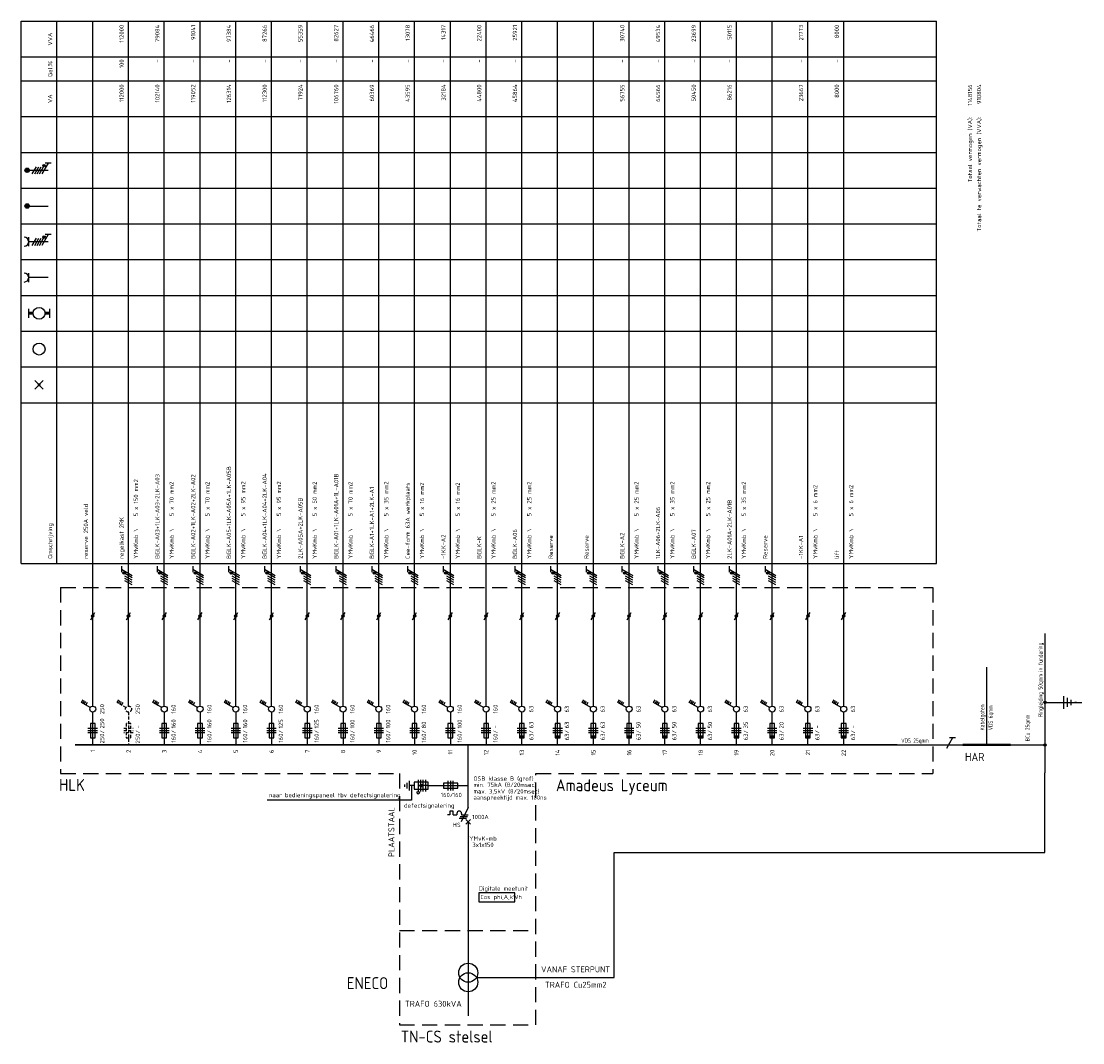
# Model space of a CAD drawing. Extents: x -1224 to 18134, y -20786 to 3554.
# Tile 60 of 88: x 4524 to 4969, y 2301 to 2729. Entities that reach past the tile are written whole.
import ezdxf
from ezdxf.enums import TextEntityAlignment as Align

# ---------------------------------------------------------------- set-up
doc = ezdxf.new("R2010")
doc.units = 0
doc.linetypes.add('HIDDEN', pattern=[9.525, 6.35, -3.175])
doc.linetypes.add('HIDDEN2', pattern=[1.875, 1.25, -0.625])
doc.layers.get('0').update_dxf_attribs({"linetype": 'CONTINUOUS'})
for name, color, linetype in [('BL$2----', 7, 'CONTINUOUS'), ('E-principe', 3, 'CONTINUOUS'), ('E-tekst', 2, 'CONTINUOUS'), ('EL$1----', 3, 'CONTINUOUS'), ('EL$1----_HLK', 3, 'CONTINUOUS'), ('EL6122--', 3, 'CONTINUOUS'), ('kast', 1, 'CONTINUOUS')]:
    doc.layers.add(name, color=color, linetype=linetype)
doc.styles.add('BURO-018', font='ISO.shx', dxfattribs={"height": 1.8})
doc.styles.add('BURO-035', font='ISO.shx', dxfattribs={"height": 3.5})
doc.styles.add('BURO-050', font='ISO.shx', dxfattribs={"height": 5})
doc.styles.get("Standard").update_dxf_attribs({"font": 'iso.shx'})

# ---------------------------------------------------------------- blocks, each defined once
blk = doc.blocks.new('E00515')
at = {"color": 0, "linetype": 'Continuous'}
for p, q in [((6, 1.5), (0, 1.5)), ((0, 1.5), (0, -1.5)), ((0, 0), (4, 0)), ((1.25, -2.5), (1.25, 2.5)), ((2.25, -2.5), (2.25, 2.5)), ((4, 0), (2.5, 0.5)), ((2.5, -0.5), (4, 0)), ((3.25, -2.5), (3.25, 2.5)), ((4.25, -2.5), (4.25, 2.5)), ((6, -1.5), (6, 1.5)), ((6, 0), (8, 0)), ((8, -2), (8, 2)), ((9, -1.25), (9, 1.25)), ((10, -0.5), (10, 0.5)), ((0, -1.5), (6, -1.5))]:
    blk.add_line(p, q, dxfattribs=at)
blk.add_circle((4.25, 3), 0.5, dxfattribs=at)
blk = doc.blocks.new('072101B')
at = {"color": 0, "linetype": 'Continuous'}
for p, q in [((-2, 1), (2, 1)), ((-2, 0), (2, 0)), ((1, 3), (-1, 3)), ((-1, 3), (-1, -3)), ((1, -3), (1, 3)), ((2, -1), (-2, -1)), ((-1, -3), (1, -3))]:
    blk.add_line(p, q, dxfattribs=at)
at = {"color": 0, "linetype": 'Continuous', "style": 'BURO-018'}
blk.add_attdef('E_IMP', text='', height=1.8, rotation=90, dxfattribs=at).set_placement((3, 0.9), align=Align.TOP_LEFT)
blk.add_attdef('E_IMPH', text='', height=1.8, rotation=90, dxfattribs=at).set_placement((3, 0.2), align=Align.TOP_RIGHT)
blk = doc.blocks.new('RAIL3')
at = {"color": 0, "linetype": 'Continuous'}
for p, q in [((-6, 0), (6, 0)), ((1.73, 3), (-0.87, -1.5)), ((2.98, 3), (0.48, 3))]:
    blk.add_line(p, q, dxfattribs=at)
blk = doc.blocks.new('030201')
at = {"color": 0, "const_width": 0.5}
blk.add_lwpolyline([(-0.25, 0, 1), (0.25, 0, 1)], format="xyb", close=True, dxfattribs=at)
at = {"color": 0, "linetype": 'Continuous'}
blk.add_circle((0, 0), 0.5, dxfattribs=at)
at = {"color": 0, "linetype": 'Continuous', "style": 'BURO-018', "flags": 1}
blk.add_attdef('E_MATCODE', text='', height=1.8, dxfattribs=at).set_placement((0, 0), align=Align.MIDDLE)
blk = doc.blocks.new('060901')
at = {"color": 0, "linetype": 'Continuous'}
for centre in [(0, 1), (0, -1)]:
    blk.add_circle(centre, 2, dxfattribs=at)
at = {"color": 0, "linetype": 'Continuous', "style": 'BURO-018', "flags": 1}
for tag, p in [('E_ID', (0, 0)), ('E_MATCODE', (0, -3))]:
    blk.add_attdef(tag, p, '', height=1.8, dxfattribs=at)
at = {"color": 0, "linetype": 'Continuous', "style": 'BURO-018'}
blk.add_attdef('E_KODE', text='', height=1.8, dxfattribs=at).set_placement((3, 0), align=Align.MIDDLE_LEFT)
blk = doc.blocks.new('m1')
at = {"color": 0, "linetype": 'Continuous'}
blk.add_line((0, 21), (0, 33), dxfattribs=at)
blk = doc.blocks.new('b1s')
at = {"color": 0, "linetype": 'Continuous'}
blk.add_line((0, 33), (0, 54), dxfattribs=at)
blk = doc.blocks.new('m1s')
at = {"color": 0, "linetype": 'Continuous'}
blk.add_line((0, 54), (0, 66), dxfattribs=at)
blk = doc.blocks.new('KOLNR1')
at = {"color": 0, "linetype": 'Continuous'}
for p, q in [((1.41, -1.41), (-1.41, 1.41)), ((-1.41, -1.41), (1.41, 1.41))]:
    blk.add_line(p, q, dxfattribs=at)
at = {"color": 0, "linetype": 'Continuous', "const_width": 0.5}
blk.add_lwpolyline([(-0.25, 0, 1), (0.25, 0, 1)], format="xyb", close=True, dxfattribs=at)
blk = doc.blocks.new('KOLNR3')
at = {"color": 0, "linetype": 'Continuous'}
blk.add_circle((0, 0), 2, dxfattribs=at)
blk = doc.blocks.new('KOLNR5')
at = {"color": 0, "linetype": 'Continuous'}
for p, q in [((-3.5, -1.5), (-3.5, 1.5)), ((3.5, 1.5), (3.5, -1.5))]:
    blk.add_line(p, q, dxfattribs=at)
at = {"color": 0, "linetype": 'Continuous', "const_width": 1}
for points in [[(-2, 0), (-3.5, 0)], [(2, 0), (3.5, 0)]]:
    blk.add_lwpolyline(points, dxfattribs=at)
at = {"color": 0, "linetype": 'Continuous'}
blk.add_circle((0, 0), 2, dxfattribs=at)
blk = doc.blocks.new('KOLNR6')
at = {"color": 0, "linetype": 'Continuous'}
for p, q in [((-3.5, -1.5), (-3.5, 1.5)), ((3, 0), (-3.5, 0))]:
    blk.add_line(p, q, dxfattribs=at)
blk.add_arc((-5, 0), 1.5, 270, 90, dxfattribs=at)
blk = doc.blocks.new('KOLNR7')
at = {"color": 0, "linetype": 'Continuous'}
for p, q in [((-3.5, -1.5), (-3.5, 1.5)), ((3, 0), (-3.5, 0)), ((-2.29, -1.2), (-0.91, 1.2)), ((-1.49, -1.2), (-0.11, 1.2)), ((-0.69, -1.2), (0.69, 1.2)), ((0.11, -1.2), (1.49, 1.2)), ((2.99, 2.4), (0.91, -1.2)), ((3.99, 2.4), (1.99, 2.4))]:
    blk.add_line(p, q, dxfattribs=at)
at = {"color": 0, "linetype": 'Continuous', "const_width": 0.4}
blk.add_lwpolyline([(1.69, 1.35, 1), (1.69, 1.75, 1)], format="xyb", close=True, dxfattribs=at)
at = {"color": 0, "linetype": 'Continuous'}
blk.add_circle((1.69, 1.55), 0.4, dxfattribs=at)
blk.add_arc((-5, 0), 1.5, 270, 90, dxfattribs=at)
blk = doc.blocks.new('KOLNR8')
at = {"color": 0, "linetype": 'Continuous'}
blk.add_line((-4, 0), (3, 0), dxfattribs=at)
at = {"color": 0, "linetype": 'Continuous', "const_width": 0.75}
blk.add_lwpolyline([(-4, -0.375, 1), (-4, 0.375, 1)], format="xyb", close=True, dxfattribs=at)
at = {"color": 0, "linetype": 'Continuous'}
blk.add_circle((-4, 0), 0.75, dxfattribs=at)
blk = doc.blocks.new('KOLNR9')
at = {"color": 0, "linetype": 'Continuous'}
for p, q in [((-4, 0), (3, 0)), ((-2.29, -1.2), (-0.91, 1.2)), ((-1.49, -1.2), (-0.11, 1.2)), ((-0.69, -1.2), (0.69, 1.2)), ((0.11, -1.2), (1.49, 1.2)), ((2.99, 2.4), (0.91, -1.2)), ((3.99, 2.4), (1.99, 2.4))]:
    blk.add_line(p, q, dxfattribs=at)
for points, const_width in [([(-4, -0.38, 1), (-4, 0.38, 1)], 0.75), ([(1.69, 1.35, 1), (1.69, 1.75, 1)], 0.4)]:
    blk.add_lwpolyline(points, format="xyb", close=True, dxfattribs=dict(at, const_width=const_width))
for centre, radius in [((-4, 0), 0.75), ((1.69, 1.55), 0.4)]:
    blk.add_circle(centre, radius, dxfattribs=at)
blk = doc.blocks.new('L3')
at = {"color": 0, "linetype": 'Continuous'}
for p, q in [((-3, 75.98), (-3, 73.48)), ((-3, 74.73), (1.5, 72.13)), ((1.5, 71.13), (-1.5, 72.87)), ((1.5, 70.13), (-1.5, 71.87)), ((1.5, 69.13), (-1.5, 70.87)), ((1.5, 68.13), (-1.5, 69.87))]:
    blk.add_line(p, q, dxfattribs=at)
at = {"color": 0, "linetype": 'Continuous', "const_width": 0.5}
blk.add_lwpolyline([(-1.68, 73.12, 1), (-2.18, 73.12, 1)], format="xyb", close=True, dxfattribs=at)
at = {"color": 0, "linetype": 'Continuous'}
blk.add_circle((-1.93, 73.12), 0.5, dxfattribs=at)
blk = doc.blocks.new('0302A1_')
at = {"color": 0, "linetype": 'Continuous'}
blk.add_line((-0.87, -1.5), (0.87, 1.5), dxfattribs=at)
at = {"color": 0, "const_width": 0.5}
blk.add_lwpolyline([(-0.25, 0, 1), (0.25, 0, 1)], format="xyb", close=True, dxfattribs=at)
at = {"color": 0, "linetype": 'Continuous'}
blk.add_circle((0, 0), 0.5, dxfattribs=at)

msp = doc.modelspace()

# ---------------------------------------------------------------- linework, layer by layer
at = {"layer": 'BL$2----', "color": 3}
msp.add_lwpolyline([(4715.06, 2327.93), (4772.79, 2327.93), (4772.79, 2380.31), (4953.53, 2380.31), (4953.53, 2413.77)], dxfattribs=at)
at = {"layer": 'E-principe'}
for p, q in [((4953.53, 2472.22), (4953.53, 2413.77)), ((4929.08, 2425.5), (4929.08, 2458.1)), ((4961.51, 2440.66), (4961.51, 2445.91)), ((4963.01, 2441.41), (4963.01, 2445.16)), ((4953.53, 2443.28), (4969.01, 2443.28)), ((4964.51, 2442.16), (4964.51, 2444.41)), ((4891.6, 2425.5), (4907.03, 2425.5)), ((4939.13, 2425.5), (4953.53, 2425.5))]:
    msp.add_line(p, q, dxfattribs=at)
msp.add_lwpolyline([(4969.01, 2443.28, 0, 0.75, 0), (4966.01, 2443.28, 0.75, 0.75, 0)], format="xyseb", dxfattribs=at)
at = {"layer": 'E-principe', "const_width": 1}
msp.add_lwpolyline([(4919.03, 2425.5), (4939.13, 2425.5)], dxfattribs=at)
at = {"layer": 'EL$1----'}
for p, q in [((4711.6, 2399.21), (4711.6, 2425.5)), ((4687.86, 2408.39), (4687.86, 2402.37)), ((4694.86, 2408.39), (4711.6, 2408.39)), ((4687.86, 2402.37), (4627.21, 2402.37)), ((4703.85, 2396.21), (4702.85, 2396.21)), ((4705.35, 2397.71), (4703.85, 2397.71)), ((4703.85, 2397.71), (4703.85, 2396.21)), ((4705.35, 2396.21), (4705.35, 2397.71)), ((4705.35, 2396.21), (4706.85, 2396.21)), ((4706.85, 2396.71), (4706.85, 2396.21)), ((4706.85, 2396.71), (4706.85, 2396.21)), ((4711.6, 2399.21), (4708.6, 2393.21)), ((4708.85, 2396.71), (4708.85, 2396.21)), ((4708.85, 2396.21), (4711.6, 2396.21)), ((4707.85, 2394.71), (4710.85, 2394.71)), ((4708.23, 2395.46), (4711.23, 2395.46)), ((4710.6, 2394.21), (4712.6, 2392.21)), ((4710.6, 2392.21), (4712.6, 2394.21)), ((4711.6, 2393.21), (4711.6, 2348.54)), ((4711.6, 2348.54), (4711.6, 2330.79)), ((4711.6, 2330.79), (4711.6, 2311.83))]:
    msp.add_line(p, q, dxfattribs=at)
msp.add_lwpolyline([(4716.12, 2359.72), (4731.2, 2359.72), (4731.2, 2363.48), (4716.12, 2363.48)], close=True, dxfattribs=at)
msp.add_arc((4707.85, 2396.71), 1, 0, 180, dxfattribs=at)
at = {"layer": 'EL$1----_HLK', "color": 1}
for p, q in [((4524.1, 2729), (4907.98, 2729)), ((4524.1, 2501.5), (4524.1, 2729)), ((4539.1, 2501.5), (4539.1, 2729)), ((4907.98, 2501.5), (4907.98, 2729)), ((4524.1, 2714), (4907.98, 2714)), ((4524.1, 2704), (4907.98, 2704)), ((4524.1, 2689), (4907.98, 2689)), ((4524.1, 2674), (4907.98, 2674)), ((4524.1, 2659), (4907.98, 2659)), ((4524.1, 2644), (4907.98, 2644)), ((4524.1, 2629), (4907.98, 2629)), ((4524.1, 2614), (4907.98, 2614)), ((4524.1, 2599), (4907.98, 2599)), ((4524.1, 2584), (4907.98, 2584)), ((4524.1, 2569), (4907.98, 2569)), ((4524.1, 2501.5), (4907.98, 2501.5))]:
    msp.add_line(p, q, dxfattribs=at)
at = {"layer": 'EL$1----_HLK'}
for p, q in [((4554.1, 2491.5), (4554.1, 2729)), ((4584.1, 2491.5), (4584.1, 2729)), ((4599.1, 2491.5), (4599.1, 2729)), ((4614.1, 2491.5), (4614.1, 2729)), ((4629.1, 2491.5), (4629.1, 2729)), ((4644.1, 2491.5), (4644.1, 2729)), ((4659.1, 2491.5), (4659.1, 2729)), ((4674.1, 2491.5), (4674.1, 2729)), ((4689.1, 2491.5), (4689.1, 2729)), ((4704.1, 2491.5), (4704.1, 2729)), ((4719.1, 2491.5), (4719.1, 2729)), ((4734.1, 2491.5), (4734.1, 2729)), ((4749.1, 2491.5), (4749.1, 2729)), ((4764.1, 2491.5), (4764.1, 2729)), ((4779.1, 2491.5), (4779.1, 2729)), ((4794.1, 2491.5), (4794.1, 2729)), ((4809.1, 2491.5), (4809.1, 2729)), ((4824.1, 2491.5), (4824.1, 2729)), ((4839.1, 2491.5), (4839.1, 2729)), ((4854.1, 2491.5), (4854.1, 2729)), ((4869.1, 2491.5), (4869.1, 2729))]:
    msp.add_line(p, q, dxfattribs=at)
at = {"layer": 'EL$1----_HLK', "linetype": 'Continuous'}
for p, q in [((4569.1, 2441.75), (4569.1, 2729)), ((4554.1, 2441.75), (4554.1, 2446.5)), ((4584.1, 2441.75), (4584.1, 2446.5)), ((4599.1, 2441.75), (4599.1, 2446.5)), ((4614.1, 2441.75), (4614.1, 2446.5)), ((4629.1, 2441.75), (4629.1, 2446.5)), ((4644.1, 2441.75), (4644.1, 2446.5)), ((4659.1, 2441.75), (4659.1, 2446.5)), ((4674.1, 2441.75), (4674.1, 2446.5)), ((4689.1, 2441.75), (4689.1, 2446.5)), ((4704.1, 2441.75), (4704.1, 2446.5)), ((4719.1, 2441.75), (4719.1, 2446.5)), ((4734.1, 2441.75), (4734.1, 2446.5)), ((4749.1, 2441.75), (4749.1, 2446.5)), ((4764.1, 2441.75), (4764.1, 2446.5)), ((4779.1, 2441.75), (4779.1, 2446.5)), ((4794.1, 2441.75), (4794.1, 2446.5)), ((4809.1, 2441.75), (4809.1, 2446.5)), ((4824.1, 2441.75), (4824.1, 2446.5)), ((4839.1, 2441.75), (4839.1, 2446.5)), ((4854.1, 2441.75), (4854.1, 2446.5)), ((4869.1, 2441.75), (4869.1, 2446.5)), ((4549.35, 2443.24), (4550.05, 2444.45)), ((4553.02, 2441.12), (4549.35, 2443.24)), ((4549.96, 2442.89), (4550.66, 2444.1)), ((4550.56, 2442.54), (4551.26, 2443.75)), ((4551.17, 2442.19), (4551.87, 2443.4)), ((4579.35, 2443.24), (4580.05, 2444.45)), ((4583.02, 2441.12), (4579.35, 2443.24)), ((4579.96, 2442.89), (4580.66, 2444.1)), ((4580.56, 2442.54), (4581.26, 2443.75)), ((4581.17, 2442.19), (4581.87, 2443.4)), ((4594.35, 2443.24), (4595.05, 2444.45)), ((4598.02, 2441.12), (4594.35, 2443.24)), ((4594.96, 2442.89), (4595.66, 2444.1)), ((4595.56, 2442.54), (4596.26, 2443.75)), ((4596.17, 2442.19), (4596.87, 2443.4)), ((4609.35, 2443.24), (4610.05, 2444.45)), ((4613.02, 2441.12), (4609.35, 2443.24)), ((4609.96, 2442.89), (4610.66, 2444.1)), ((4610.56, 2442.54), (4611.26, 2443.75)), ((4611.17, 2442.19), (4611.87, 2443.4)), ((4624.35, 2443.24), (4625.05, 2444.45)), ((4628.02, 2441.12), (4624.35, 2443.24)), ((4624.96, 2442.89), (4625.66, 2444.1)), ((4625.56, 2442.54), (4626.26, 2443.75)), ((4626.17, 2442.19), (4626.87, 2443.4)), ((4639.35, 2443.24), (4640.05, 2444.45)), ((4643.02, 2441.12), (4639.35, 2443.24)), ((4639.96, 2442.89), (4640.66, 2444.1)), ((4640.56, 2442.54), (4641.26, 2443.75)), ((4641.17, 2442.19), (4641.87, 2443.4)), ((4654.35, 2443.24), (4655.05, 2444.45)), ((4658.02, 2441.12), (4654.35, 2443.24)), ((4654.96, 2442.89), (4655.66, 2444.1)), ((4655.56, 2442.54), (4656.26, 2443.75)), ((4656.17, 2442.19), (4656.87, 2443.4)), ((4669.35, 2443.24), (4670.05, 2444.45)), ((4673.02, 2441.12), (4669.35, 2443.24)), ((4669.96, 2442.89), (4670.66, 2444.1)), ((4670.56, 2442.54), (4671.26, 2443.75)), ((4671.17, 2442.19), (4671.87, 2443.4)), ((4684.35, 2443.24), (4685.05, 2444.45)), ((4688.02, 2441.12), (4684.35, 2443.24)), ((4684.96, 2442.89), (4685.66, 2444.1)), ((4685.56, 2442.54), (4686.26, 2443.75)), ((4686.17, 2442.19), (4686.87, 2443.4)), ((4699.35, 2443.24), (4700.05, 2444.45)), ((4703.02, 2441.12), (4699.35, 2443.24)), ((4699.96, 2442.89), (4700.66, 2444.1)), ((4700.56, 2442.54), (4701.26, 2443.75)), ((4701.17, 2442.19), (4701.87, 2443.4)), ((4714.35, 2443.24), (4715.05, 2444.45)), ((4718.02, 2441.12), (4714.35, 2443.24)), ((4714.96, 2442.89), (4715.66, 2444.1)), ((4715.56, 2442.54), (4716.26, 2443.75)), ((4716.17, 2442.19), (4716.87, 2443.4)), ((4729.35, 2443.24), (4730.05, 2444.45)), ((4733.02, 2441.12), (4729.35, 2443.24)), ((4729.96, 2442.89), (4730.66, 2444.1)), ((4730.56, 2442.54), (4731.26, 2443.75)), ((4731.17, 2442.19), (4731.87, 2443.4)), ((4744.35, 2443.24), (4745.05, 2444.45)), ((4748.02, 2441.12), (4744.35, 2443.24)), ((4744.96, 2442.89), (4745.66, 2444.1)), ((4745.56, 2442.54), (4746.26, 2443.75)), ((4746.17, 2442.19), (4746.87, 2443.4)), ((4759.35, 2443.24), (4760.05, 2444.45)), ((4763.02, 2441.12), (4759.35, 2443.24)), ((4759.96, 2442.89), (4760.66, 2444.1)), ((4760.56, 2442.54), (4761.26, 2443.75)), ((4761.17, 2442.19), (4761.87, 2443.4)), ((4774.35, 2443.24), (4775.05, 2444.45)), ((4778.02, 2441.12), (4774.35, 2443.24)), ((4774.96, 2442.89), (4775.66, 2444.1)), ((4775.56, 2442.54), (4776.26, 2443.75)), ((4776.17, 2442.19), (4776.87, 2443.4)), ((4789.35, 2443.24), (4790.05, 2444.45)), ((4793.02, 2441.12), (4789.35, 2443.24)), ((4789.96, 2442.89), (4790.66, 2444.1)), ((4790.56, 2442.54), (4791.26, 2443.75)), ((4791.17, 2442.19), (4791.87, 2443.4)), ((4804.35, 2443.24), (4805.05, 2444.45)), ((4808.02, 2441.12), (4804.35, 2443.24)), ((4804.96, 2442.89), (4805.66, 2444.1)), ((4805.56, 2442.54), (4806.26, 2443.75)), ((4806.17, 2442.19), (4806.87, 2443.4)), ((4819.35, 2443.24), (4820.05, 2444.45)), ((4823.02, 2441.12), (4819.35, 2443.24)), ((4819.96, 2442.89), (4820.66, 2444.1)), ((4820.56, 2442.54), (4821.26, 2443.75)), ((4821.17, 2442.19), (4821.87, 2443.4)), ((4834.35, 2443.24), (4835.05, 2444.45)), ((4838.02, 2441.12), (4834.35, 2443.24)), ((4834.96, 2442.89), (4835.66, 2444.1)), ((4835.56, 2442.54), (4836.26, 2443.75)), ((4836.17, 2442.19), (4836.87, 2443.4)), ((4849.35, 2443.24), (4850.05, 2444.45)), ((4853.02, 2441.12), (4849.35, 2443.24)), ((4849.96, 2442.89), (4850.66, 2444.1)), ((4850.56, 2442.54), (4851.26, 2443.75)), ((4851.17, 2442.19), (4851.87, 2443.4)), ((4864.35, 2443.24), (4865.05, 2444.45)), ((4868.02, 2441.12), (4864.35, 2443.24)), ((4864.96, 2442.89), (4865.66, 2444.1)), ((4865.56, 2442.54), (4866.26, 2443.75)), ((4866.17, 2442.19), (4866.87, 2443.4)), ((4554.1, 2425.5), (4554.1, 2439.25)), ((4584.1, 2439.25), (4584.1, 2425.5)), ((4599.1, 2439.25), (4599.1, 2425.5)), ((4614.1, 2439.25), (4614.1, 2425.5)), ((4629.1, 2439.25), (4629.1, 2425.5)), ((4644.1, 2439.25), (4644.1, 2425.5)), ((4659.1, 2439.25), (4659.1, 2425.5)), ((4674.1, 2439.25), (4674.1, 2425.5)), ((4689.1, 2439.25), (4689.1, 2425.5)), ((4704.1, 2439.25), (4704.1, 2425.5)), ((4719.1, 2439.25), (4719.1, 2425.5)), ((4734.1, 2425.5), (4734.1, 2439.25)), ((4749.1, 2425.5), (4749.1, 2439.25)), ((4764.1, 2425.5), (4764.1, 2439.25)), ((4779.1, 2425.5), (4779.1, 2439.25)), ((4794.1, 2425.5), (4794.1, 2439.25)), ((4809.1, 2425.5), (4809.1, 2439.25)), ((4824.1, 2425.5), (4824.1, 2439.25)), ((4839.1, 2425.5), (4839.1, 2439.25)), ((4854.1, 2425.5), (4854.1, 2439.25)), ((4869.1, 2425.5), (4869.1, 2439.25)), ((4552.1, 2432.5), (4556.1, 2432.5)), ((4552.1, 2431.5), (4556.1, 2431.5)), ((4553.1, 2434.5), (4553.1, 2428.5)), ((4555.1, 2434.5), (4553.1, 2434.5)), ((4555.1, 2428.5), (4555.1, 2434.5)), ((4582.1, 2432.5), (4586.1, 2432.5)), ((4582.1, 2431.5), (4586.1, 2431.5)), ((4583.1, 2434.5), (4583.1, 2428.5)), ((4585.1, 2434.5), (4583.1, 2434.5)), ((4585.1, 2428.5), (4585.1, 2434.5)), ((4597.1, 2432.5), (4601.1, 2432.5)), ((4597.1, 2431.5), (4601.1, 2431.5)), ((4598.1, 2434.5), (4598.1, 2428.5)), ((4600.1, 2434.5), (4598.1, 2434.5)), ((4600.1, 2428.5), (4600.1, 2434.5)), ((4612.1, 2432.5), (4616.1, 2432.5)), ((4612.1, 2431.5), (4616.1, 2431.5)), ((4613.1, 2434.5), (4613.1, 2428.5)), ((4615.1, 2434.5), (4613.1, 2434.5)), ((4615.1, 2428.5), (4615.1, 2434.5)), ((4627.1, 2432.5), (4631.1, 2432.5)), ((4627.1, 2431.5), (4631.1, 2431.5)), ((4628.1, 2434.5), (4628.1, 2428.5)), ((4630.1, 2434.5), (4628.1, 2434.5)), ((4630.1, 2428.5), (4630.1, 2434.5)), ((4642.1, 2432.5), (4646.1, 2432.5)), ((4642.1, 2431.5), (4646.1, 2431.5)), ((4643.1, 2434.5), (4643.1, 2428.5)), ((4645.1, 2434.5), (4643.1, 2434.5)), ((4645.1, 2428.5), (4645.1, 2434.5)), ((4657.1, 2432.5), (4661.1, 2432.5)), ((4657.1, 2431.5), (4661.1, 2431.5)), ((4658.1, 2434.5), (4658.1, 2428.5)), ((4660.1, 2434.5), (4658.1, 2434.5)), ((4660.1, 2428.5), (4660.1, 2434.5)), ((4672.1, 2432.5), (4676.1, 2432.5)), ((4672.1, 2431.5), (4676.1, 2431.5)), ((4673.1, 2434.5), (4673.1, 2428.5)), ((4675.1, 2434.5), (4673.1, 2434.5)), ((4675.1, 2428.5), (4675.1, 2434.5)), ((4687.1, 2432.5), (4691.1, 2432.5)), ((4687.1, 2431.5), (4691.1, 2431.5)), ((4688.1, 2434.5), (4688.1, 2428.5)), ((4690.1, 2434.5), (4688.1, 2434.5)), ((4690.1, 2428.5), (4690.1, 2434.5)), ((4702.1, 2432.5), (4706.1, 2432.5)), ((4702.1, 2431.5), (4706.1, 2431.5)), ((4703.1, 2434.5), (4703.1, 2428.5)), ((4705.1, 2434.5), (4703.1, 2434.5)), ((4705.1, 2428.5), (4705.1, 2434.5)), ((4717.1, 2432.5), (4721.1, 2432.5)), ((4717.1, 2431.5), (4721.1, 2431.5)), ((4718.1, 2434.5), (4718.1, 2428.5)), ((4720.1, 2434.5), (4718.1, 2434.5)), ((4720.1, 2428.5), (4720.1, 2434.5)), ((4732.1, 2432.5), (4736.1, 2432.5)), ((4732.1, 2431.5), (4736.1, 2431.5)), ((4733.1, 2434.5), (4733.1, 2428.5)), ((4735.1, 2434.5), (4733.1, 2434.5)), ((4735.1, 2428.5), (4735.1, 2434.5)), ((4747.1, 2432.5), (4751.1, 2432.5)), ((4747.1, 2431.5), (4751.1, 2431.5)), ((4748.1, 2434.5), (4748.1, 2428.5)), ((4750.1, 2434.5), (4748.1, 2434.5)), ((4750.1, 2428.5), (4750.1, 2434.5)), ((4762.1, 2432.5), (4766.1, 2432.5)), ((4762.1, 2431.5), (4766.1, 2431.5)), ((4763.1, 2434.5), (4763.1, 2428.5)), ((4765.1, 2434.5), (4763.1, 2434.5)), ((4765.1, 2428.5), (4765.1, 2434.5)), ((4777.1, 2432.5), (4781.1, 2432.5)), ((4777.1, 2431.5), (4781.1, 2431.5)), ((4778.1, 2434.5), (4778.1, 2428.5)), ((4780.1, 2434.5), (4778.1, 2434.5)), ((4780.1, 2428.5), (4780.1, 2434.5)), ((4792.1, 2432.5), (4796.1, 2432.5)), ((4792.1, 2431.5), (4796.1, 2431.5)), ((4793.1, 2434.5), (4793.1, 2428.5)), ((4795.1, 2434.5), (4793.1, 2434.5)), ((4795.1, 2428.5), (4795.1, 2434.5)), ((4807.1, 2432.5), (4811.1, 2432.5)), ((4807.1, 2431.5), (4811.1, 2431.5)), ((4808.1, 2434.5), (4808.1, 2428.5)), ((4810.1, 2434.5), (4808.1, 2434.5)), ((4810.1, 2428.5), (4810.1, 2434.5)), ((4822.1, 2432.5), (4826.1, 2432.5)), ((4822.1, 2431.5), (4826.1, 2431.5)), ((4823.1, 2434.5), (4823.1, 2428.5)), ((4825.1, 2434.5), (4823.1, 2434.5)), ((4825.1, 2428.5), (4825.1, 2434.5)), ((4837.1, 2432.5), (4841.1, 2432.5)), ((4837.1, 2431.5), (4841.1, 2431.5)), ((4838.1, 2434.5), (4838.1, 2428.5)), ((4840.1, 2434.5), (4838.1, 2434.5)), ((4840.1, 2428.5), (4840.1, 2434.5)), ((4852.1, 2432.5), (4856.1, 2432.5)), ((4852.1, 2431.5), (4856.1, 2431.5)), ((4853.1, 2434.5), (4853.1, 2428.5)), ((4855.1, 2434.5), (4853.1, 2434.5)), ((4855.1, 2428.5), (4855.1, 2434.5)), ((4867.1, 2432.5), (4871.1, 2432.5)), ((4867.1, 2431.5), (4871.1, 2431.5)), ((4868.1, 2434.5), (4868.1, 2428.5)), ((4870.1, 2434.5), (4868.1, 2434.5)), ((4870.1, 2428.5), (4870.1, 2434.5)), ((4556.1, 2430.5), (4552.1, 2430.5)), ((4553.1, 2428.5), (4555.1, 2428.5)), ((4586.1, 2430.5), (4582.1, 2430.5)), ((4583.1, 2428.5), (4585.1, 2428.5)), ((4601.1, 2430.5), (4597.1, 2430.5)), ((4598.1, 2428.5), (4600.1, 2428.5)), ((4616.1, 2430.5), (4612.1, 2430.5)), ((4613.1, 2428.5), (4615.1, 2428.5)), ((4631.1, 2430.5), (4627.1, 2430.5)), ((4628.1, 2428.5), (4630.1, 2428.5)), ((4646.1, 2430.5), (4642.1, 2430.5)), ((4643.1, 2428.5), (4645.1, 2428.5)), ((4661.1, 2430.5), (4657.1, 2430.5)), ((4658.1, 2428.5), (4660.1, 2428.5)), ((4676.1, 2430.5), (4672.1, 2430.5)), ((4673.1, 2428.5), (4675.1, 2428.5)), ((4691.1, 2430.5), (4687.1, 2430.5)), ((4688.1, 2428.5), (4690.1, 2428.5)), ((4706.1, 2430.5), (4702.1, 2430.5)), ((4703.1, 2428.5), (4705.1, 2428.5)), ((4721.1, 2430.5), (4717.1, 2430.5)), ((4718.1, 2428.5), (4720.1, 2428.5)), ((4736.1, 2430.5), (4732.1, 2430.5)), ((4733.1, 2428.5), (4735.1, 2428.5)), ((4751.1, 2430.5), (4747.1, 2430.5)), ((4748.1, 2428.5), (4750.1, 2428.5)), ((4766.1, 2430.5), (4762.1, 2430.5)), ((4763.1, 2428.5), (4765.1, 2428.5)), ((4781.1, 2430.5), (4777.1, 2430.5)), ((4778.1, 2428.5), (4780.1, 2428.5)), ((4796.1, 2430.5), (4792.1, 2430.5)), ((4793.1, 2428.5), (4795.1, 2428.5)), ((4811.1, 2430.5), (4807.1, 2430.5)), ((4808.1, 2428.5), (4810.1, 2428.5)), ((4826.1, 2430.5), (4822.1, 2430.5)), ((4823.1, 2428.5), (4825.1, 2428.5)), ((4841.1, 2430.5), (4837.1, 2430.5)), ((4838.1, 2428.5), (4840.1, 2428.5)), ((4856.1, 2430.5), (4852.1, 2430.5)), ((4853.1, 2428.5), (4855.1, 2428.5)), ((4871.1, 2430.5), (4867.1, 2430.5)), ((4868.1, 2428.5), (4870.1, 2428.5))]:
    msp.add_line(p, q, dxfattribs=at)
at = {"layer": 'EL$1----_HLK', "color": 1, "linetype": 'HIDDEN'}
for p, q in [((4540.6, 2491.5), (4906.48, 2491.5)), ((4540.6, 2491.5), (4540.6, 2413.5)), ((4906.48, 2491.5), (4906.48, 2413.5)), ((4540.6, 2413.5), (4682.76, 2413.5))]:
    msp.add_line(p, q, dxfattribs=at)
at = {"layer": 'EL$1----_HLK', "linetype": 'HIDDEN2'}
for p, q in [((4564.35, 2443.24), (4565.05, 2444.45)), ((4568.02, 2441.12), (4564.35, 2443.24)), ((4564.96, 2442.89), (4565.66, 2444.1)), ((4565.56, 2442.54), (4566.26, 2443.75)), ((4566.17, 2442.19), (4566.87, 2443.4)), ((4569.1, 2439.25), (4569.1, 2425.5)), ((4567.1, 2432.5), (4571.1, 2432.5)), ((4567.1, 2431.5), (4571.1, 2431.5)), ((4568.1, 2434.5), (4568.1, 2428.5)), ((4570.1, 2434.5), (4568.1, 2434.5)), ((4570.1, 2428.5), (4570.1, 2434.5)), ((4571.1, 2430.5), (4567.1, 2430.5)), ((4568.1, 2428.5), (4570.1, 2428.5))]:
    msp.add_line(p, q, dxfattribs=at)
at = {"layer": 'EL$1----_HLK'}
for points in [[(4561.6, 2425.5, 0.7, 0.7, 0), (4546.6, 2425.5, 0.7, 0.7, 0)], [(4576.6, 2425.5, 0.7, 0.7, 0), (4561.6, 2425.5, 0.7, 0.7, 0)], [(4591.6, 2425.5, 0.7, 0.7, 0), (4576.6, 2425.5, 0.7, 0.7, 0)], [(4606.6, 2425.5, 0.7, 0.7, 0), (4591.6, 2425.5, 0.7, 0.7, 0)], [(4621.6, 2425.5, 0.7, 0.7, 0), (4606.6, 2425.5, 0.7, 0.7, 0)], [(4636.6, 2425.5, 0.7, 0.7, 0), (4621.6, 2425.5, 0.7, 0.7, 0)], [(4651.6, 2425.5, 0.7, 0.7, 0), (4636.6, 2425.5, 0.7, 0.7, 0)], [(4666.6, 2425.5, 0.7, 0.7, 0), (4651.6, 2425.5, 0.7, 0.7, 0)], [(4681.6, 2425.5, 0.7, 0.7, 0), (4666.6, 2425.5, 0.7, 0.7, 0)], [(4696.6, 2425.5, 0.7, 0.7, 0), (4681.6, 2425.5, 0.7, 0.7, 0)], [(4711.6, 2425.5, 0.7, 0.7, 0), (4696.6, 2425.5, 0.7, 0.7, 0)], [(4726.6, 2425.5, 0.7, 0.7, 0), (4711.6, 2425.5, 0.7, 0.7, 0)], [(4741.6, 2425.5, 0.7, 0.7, 0), (4726.6, 2425.5, 0.7, 0.7, 0)], [(4756.6, 2425.5, 0.7, 0.7, 0), (4741.6, 2425.5, 0.7, 0.7, 0)], [(4771.6, 2425.5, 0.7, 0.7, 0), (4756.6, 2425.5, 0.7, 0.7, 0)], [(4786.6, 2425.5, 0.7, 0.7, 0), (4771.6, 2425.5, 0.7, 0.7, 0)], [(4801.6, 2425.5, 0.7, 0.7, 0), (4786.6, 2425.5, 0.7, 0.7, 0)], [(4816.6, 2425.5, 0.7, 0.7, 0), (4801.6, 2425.5, 0.7, 0.7, 0)], [(4831.6, 2425.5, 0.7, 0.7, 0), (4816.6, 2425.5, 0.7, 0.7, 0)], [(4846.6, 2425.5, 0.7, 0.7, 0), (4831.6, 2425.5, 0.7, 0.7, 0)], [(4861.6, 2425.5, 0.7, 0.7, 0), (4846.6, 2425.5, 0.7, 0.7, 0)], [(4876.6, 2425.5, 0.7, 0.7, 0), (4861.6, 2425.5, 0.7, 0.7, 0)], [(4891.6, 2425.5, 0.7, 0.7, 0), (4876.6, 2425.5, 0.7, 0.7, 0)]]:
    msp.add_lwpolyline(points, format="xyseb", dxfattribs=at)
at = {"layer": 'EL$1----_HLK', "linetype": 'Continuous'}
for centre in [(4554.1, 2440.5), (4584.1, 2440.5), (4599.1, 2440.5), (4614.1, 2440.5), (4629.1, 2440.5), (4644.1, 2440.5), (4659.1, 2440.5), (4674.1, 2440.5), (4689.1, 2440.5), (4704.1, 2440.5), (4719.1, 2440.5), (4734.1, 2440.5), (4749.1, 2440.5), (4764.1, 2440.5), (4779.1, 2440.5), (4794.1, 2440.5), (4809.1, 2440.5), (4824.1, 2440.5), (4839.1, 2440.5), (4854.1, 2440.5), (4869.1, 2440.5)]:
    msp.add_circle(centre, 1.25, dxfattribs=at)
at = {"layer": 'EL$1----_HLK', "linetype": 'HIDDEN2'}
msp.add_circle((4569.1, 2440.5), 1.25, dxfattribs=at)
at = {"layer": 'EL$1----_HLK', "linetype": 'Continuous'}
for points in [[(4733.1, 2428.5), (4733.1, 2429.5), (4735.1, 2428.5), (4735.1, 2429.5)], [(4748.1, 2428.5), (4748.1, 2429.5), (4750.1, 2428.5), (4750.1, 2429.5)], [(4763.1, 2428.5), (4763.1, 2429.5), (4765.1, 2428.5), (4765.1, 2429.5)], [(4778.1, 2428.5), (4778.1, 2429.5), (4780.1, 2428.5), (4780.1, 2429.5)], [(4793.1, 2428.5), (4793.1, 2429.5), (4795.1, 2428.5), (4795.1, 2429.5)], [(4808.1, 2428.5), (4808.1, 2429.5), (4810.1, 2428.5), (4810.1, 2429.5)], [(4823.1, 2428.5), (4823.1, 2429.5), (4825.1, 2428.5), (4825.1, 2429.5)], [(4838.1, 2428.5), (4838.1, 2429.5), (4840.1, 2428.5), (4840.1, 2429.5)], [(4853.1, 2428.5), (4853.1, 2429.5), (4855.1, 2428.5), (4855.1, 2429.5)], [(4868.1, 2428.5), (4868.1, 2429.5), (4870.1, 2428.5), (4870.1, 2429.5)]]:
    msp.add_solid(points, dxfattribs=at)
at = {"layer": 'kast', "linetype": 'HIDDEN'}
for p, q in [((4682.76, 2413.5), (4682.76, 2308.07)), ((4740, 2413.5), (4906.48, 2413.5)), ((4740, 2308.07), (4740, 2413.5)), ((4682.76, 2347.71), (4740, 2347.71)), ((4682.76, 2308.07), (4740, 2308.07))]:
    msp.add_line(p, q, dxfattribs=at)

# ---------------------------------------------------------------- block references
at = {"layer": 'E-principe'}
msp.add_blockref('RAIL3', (4913.03, 2425.5), dxfattribs=at)
at = {"layer": 'EL$1----'}
for name, p in [('L3', (4569.1, 2424.44)), ('L3', (4584.1, 2424.44)), ('L3', (4599.1, 2424.44)), ('L3', (4614.1, 2424.44)), ('L3', (4629.1, 2424.44)), ('L3', (4644.1, 2424.44)), ('L3', (4659.1, 2424.44)), ('L3', (4674.1, 2424.44)), ('L3', (4689.1, 2424.44)), ('L3', (4704.1, 2424.44)), ('L3', (4734.1, 2424.44)), ('L3', (4734.1, 2424.44)), ('L3', (4749.1, 2424.44)), ('L3', (4764.1, 2424.44)), ('L3', (4779.1, 2424.44)), ('L3', (4794.1, 2424.44)), ('L3', (4809.1, 2424.44)), ('L3', (4824.1, 2424.44)), ('L3', (4839.1, 2424.44)), ('0302A1_', (4554.1, 2479.5)), ('0302A1_', (4584.1, 2479.5)), ('0302A1_', (4599.1, 2479.5)), ('0302A1_', (4614.1, 2479.5)), ('0302A1_', (4629.1, 2479.5)), ('0302A1_', (4644.1, 2479.5)), ('0302A1_', (4659.1, 2479.5)), ('0302A1_', (4674.1, 2479.5)), ('0302A1_', (4689.1, 2479.5)), ('0302A1_', (4704.1, 2479.5)), ('0302A1_', (4719.1, 2479.5)), ('0302A1_', (4734.1, 2479.5)), ('0302A1_', (4749.1, 2479.5)), ('0302A1_', (4764.1, 2479.5)), ('0302A1_', (4779.1, 2479.5)), ('0302A1_', (4794.1, 2479.5)), ('0302A1_', (4809.1, 2479.5)), ('0302A1_', (4824.1, 2479.5)), ('0302A1_', (4839.1, 2479.5)), ('0302A1_', (4854.1, 2479.5)), ('0302A1_', (4869.1, 2479.5))]:
    msp.add_blockref(name, p, dxfattribs=at)
at = {"layer": 'EL$1----', "linetype": 'HIDDEN2'}
msp.add_blockref('0302A1_', (4569.1, 2479.5), dxfattribs=at)
at = {"layer": 'EL$1----', "rotation": 180}
msp.add_blockref('E00515', (4694.86, 2408.39), dxfattribs=at)
at = {"layer": 'EL$1----'}
ref = msp.add_blockref('072101B', (4704.19, 2408.39), dxfattribs=dict(at, rotation=270))
ref.add_attrib('E_IMPH', '160/', dxfattribs={"layer": '0', "color": 1, "linetype": 'Continuous', "height": 1.8, "style": 'BURO-018'}).set_placement((4705.32, 2405.39), align=Align.TOP_RIGHT)
ref.add_attrib('E_IMP', '160', dxfattribs={"layer": '0', "color": 1, "linetype": 'Continuous', "height": 1.8, "style": 'BURO-018'}).set_placement((4705.1, 2405.39), align=Align.TOP_LEFT)
at = {"layer": 'EL$1----', "xscale": 2, "yscale": 2, "zscale": 2}
msp.add_blockref('060901', (4711.6, 2327.93), dxfattribs=at)
at = {"layer": 'EL$1----_HLK', "xscale": 1.25, "yscale": 1.25, "zscale": 1.25}
for name, p in [('KOLNR9', (4531.6, 2666.5)), ('KOLNR8', (4531.6, 2651.5)), ('KOLNR7', (4531.6, 2636.5)), ('KOLNR6', (4531.6, 2621.5)), ('KOLNR5', (4531.6, 2606.5)), ('KOLNR3', (4531.6, 2591.5)), ('KOLNR1', (4531.6, 2576.5))]:
    msp.add_blockref(name, p, dxfattribs=at)
at = {"layer": 'EL$1----_HLK'}
for name, p in [('m1s', (4554.1, 2425.5)), ('m1s', (4584.1, 2425.5)), ('m1s', (4599.1, 2425.5)), ('m1s', (4614.1, 2425.5)), ('m1s', (4629.1, 2425.5)), ('m1s', (4644.1, 2425.5)), ('m1s', (4659.1, 2425.5)), ('m1s', (4674.1, 2425.5)), ('m1s', (4689.1, 2425.5)), ('m1s', (4704.1, 2425.5)), ('m1s', (4719.1, 2425.5)), ('m1s', (4734.1, 2425.5)), ('m1s', (4749.1, 2425.5)), ('m1s', (4764.1, 2425.5)), ('m1s', (4779.1, 2425.5)), ('m1s', (4794.1, 2425.5)), ('m1s', (4809.1, 2425.5)), ('m1s', (4824.1, 2425.5)), ('m1s', (4839.1, 2425.5)), ('m1s', (4854.1, 2425.5)), ('m1s', (4869.1, 2425.5)), ('b1s', (4554.1, 2425.5)), ('b1s', (4584.1, 2425.5)), ('b1s', (4599.1, 2425.5)), ('b1s', (4614.1, 2425.5)), ('b1s', (4629.1, 2425.5)), ('b1s', (4644.1, 2425.5)), ('b1s', (4659.1, 2425.5)), ('b1s', (4674.1, 2425.5)), ('b1s', (4689.1, 2425.5)), ('b1s', (4704.1, 2425.5)), ('b1s', (4719.1, 2425.5)), ('b1s', (4734.1, 2425.5)), ('b1s', (4749.1, 2425.5)), ('b1s', (4764.1, 2425.5)), ('b1s', (4779.1, 2425.5)), ('b1s', (4794.1, 2425.5)), ('b1s', (4809.1, 2425.5)), ('b1s', (4824.1, 2425.5)), ('b1s', (4839.1, 2425.5)), ('b1s', (4854.1, 2425.5)), ('b1s', (4869.1, 2425.5)), ('m1', (4554.1, 2425.5)), ('m1', (4584.1, 2425.5)), ('m1', (4599.1, 2425.5)), ('m1', (4614.1, 2425.5)), ('m1', (4629.1, 2425.5)), ('m1', (4644.1, 2425.5)), ('m1', (4659.1, 2425.5)), ('m1', (4674.1, 2425.5)), ('m1', (4689.1, 2425.5)), ('m1', (4704.1, 2425.5)), ('m1', (4719.1, 2425.5)), ('m1', (4734.1, 2425.5)), ('m1', (4749.1, 2425.5)), ('m1', (4764.1, 2425.5)), ('m1', (4779.1, 2425.5)), ('m1', (4794.1, 2425.5)), ('m1', (4809.1, 2425.5)), ('m1', (4824.1, 2425.5)), ('m1', (4839.1, 2425.5)), ('m1', (4854.1, 2425.5)), ('m1', (4869.1, 2425.5))]:
    msp.add_blockref(name, p, dxfattribs=at)
at = {"layer": 'EL6122--', "rotation": 90}
for p in [(4953.53, 2443.28), (4953.53, 2425.5)]:
    msp.add_blockref('030201', p, dxfattribs=at)

# ---------------------------------------------------------------- texts
at = {"layer": 'E-principe', "color": 1, "width": 0.8}
msp.add_text('Ringleiding 50qmm in fundering', height=1.8, rotation=90, dxfattribs=at).set_placement((4952.52, 2437.19))
at = {"layer": 'E-principe', "color": 2, "style": 'BURO-035'}
msp.add_text('HAR', height=3.5, dxfattribs=at).set_placement((4919.98, 2418.67))
at = {"layer": 'E-tekst', "color": 1, "width": 0.8}
for s, p in [('Kabelgoten', (4928.14, 2431.58)), ('VDS 6qmm', (4931.57, 2431.58)), ('BCu 25qmm', (4947.11, 2427.01))]:
    msp.add_text(s, height=1.8, rotation=90, dxfattribs=at).set_placement(p)
msp.add_text('VDS 25qmm', height=1.8, dxfattribs=at).set_placement((4893.22, 2426.41))
at = {"layer": 'E-tekst', "color": 1, "style": 'BURO-018'}
for s, p in [('VANAF STERPUNT', (4771.11, 2331.35)), ('TRAFO Cu25mm2', (4769.63, 2324.87))]:
    msp.add_text(s, height=2.5, dxfattribs=at).set_placement(p, align=Align.MIDDLE_RIGHT)
at = {"layer": 'EL$1----', "color": 1, "style": 'BURO-018'}
for s, p in [('OSB klasse B (grof)', (4713.8, 2410.46)), ('min. 75kA (8/20msec)', (4713.8, 2407.88)), ('naar bedieningspaneel tbv defectsignalering', (4627.99, 2403.54)), ('max. 3,5kV (8/20msec)', (4713.8, 2405.1)), ('defectsignalering', (4684.66, 2399.15)), ('aanspreektijd max. 100ns', (4713.8, 2402.49)), ('Digitale meetunit', (4716.03, 2364.37)), ('Cos phi,A,kWh', (4716.7, 2360.79))]:
    msp.add_text(s, height=1.8, dxfattribs=at).set_placement(p)
for s, p in [('1000A', (4716.74, 2396.16)), ('HS', (4706.74, 2392.85)), ('YMvK-mb', (4717.8, 2387.12)), ('3x1x150', (4717.8, 2384.47))]:
    msp.add_text(s, height=1.8, dxfattribs=at).set_placement(p, align=Align.TOP_CENTER)
at = {"layer": 'EL$1----_HLK', "color": 1, "style": 'BURO-018'}
for s, p in [('112000', (4567.1, 2727.5)), ('79084', (4582.1, 2727.5)), ('91041', (4597.1, 2727.5)), ('97384', (4612.1, 2727.5)), ('87266', (4627.1, 2727.5)), ('55359', (4642.1, 2727.5)), ('82627', (4657.1, 2727.5)), ('46466', (4672.1, 2727.5)), ('13078', (4687.1, 2727.5)), ('14317', (4702.1, 2727.5)), ('22400', (4717.1, 2727.5)), ('25921', (4732.1, 2727.5)), ('30740', (4777.1, 2727.5)), ('49534', (4792.1, 2727.5)), ('23699', (4807.1, 2727.5)), ('50115', (4822.1, 2727.5)), ('21773', (4852.1, 2727.5)), ('8000', (4867.1, 2727.5)), ('100', (4567.1, 2713)), ('-', (4582.1, 2713)), ('-', (4597.1, 2713)), ('-', (4612.1, 2713)), ('-', (4627.1, 2713)), ('-', (4642.1, 2713)), ('-', (4657.1, 2713)), ('-', (4672.1, 2713)), ('-', (4687.1, 2713)), ('-', (4702.1, 2713)), ('-', (4717.1, 2713)), ('-', (4732.1, 2713)), ('-', (4777.1, 2713)), ('-', (4792.1, 2713)), ('-', (4807.1, 2713)), ('-', (4822.1, 2713)), ('-', (4852.1, 2713)), ('-', (4867.1, 2713)), ('112000', (4567.1, 2702.5)), ('102140', (4582.1, 2702.5)), ('119052', (4597.1, 2702.5)), ('126314', (4612.1, 2702.5)), ('112300', (4627.1, 2702.5)), ('71924', (4642.1, 2702.5)), ('106760', (4657.1, 2702.5)), ('60369', (4672.1, 2702.5)), ('43595', (4687.1, 2702.5)), ('32184', (4702.1, 2702.5)), ('44800', (4717.1, 2702.5)), ('45864', (4732.1, 2702.5)), ('56755', (4777.1, 2702.5)), ('64566', (4792.1, 2702.5)), ('50450', (4807.1, 2702.5)), ('86216', (4822.1, 2702.5)), ('23667', (4852.1, 2702.5)), ('8000', (4867.1, 2702.5)), ('1148156', (4922.98, 2702.5)), ('910804', (4926.77, 2702.5)), ('Totaal vermogen (VA):', (4922.98, 2689)), ('Totaal te verwachten vermogen (VVA):', (4926.77, 2689))]:
    msp.add_text(s, height=1.8, rotation=90, dxfattribs=at).set_placement(p, align=Align.RIGHT)
for s, p in [('VVA', (4537.1, 2721.5)), ('Gel.%', (4537.1, 2709)), ('VA', (4537.1, 2696.5))]:
    msp.add_text(s, height=1.8, rotation=90, dxfattribs=at).set_placement(p, align=Align.CENTER)
for s, p in [('BGLK-A05+1LK-A05A+1LK-A05B', (4612.1, 2503.5)), ('BGLK-A03+1LK-A03+2LK-A03', (4582.1, 2503.5)), ('BGLK-A02+1LK-A02+2LK-A02', (4597.1, 2503.5)), ('BGLK-A04+1LK-A04+2LK-A04', (4627.1, 2503.5)), ('BGLK-A01+1LK-A01A+1L-A01B', (4657.1, 2503.5)), ('YMvKmb \\    5 x 150 mm2', (4573.1, 2503.5)), ('YMvKmb \\    5 x 70 mm2', (4588.1, 2503.5)), ('YMvKmb \\    5 x 70 mm2', (4603.1, 2503.5)), ('YMvKmb \\    5 x 95 mm2', (4618.1, 2503.5)), ('YMvKmb \\    5 x 95 mm2', (4633.1, 2503.5)), ('YMvKmb \\    5 x 50 mm2', (4648.1, 2503.5)), ('YMvKmb \\    5 x 70 mm2', (4663.1, 2503.5)), ('BGLK-A1+1LK-A1+2LK-A1', (4672.1, 2503.5)), ('YMvKmb \\    5 x 35 mm2', (4678.1, 2503.5)), ('Cee-form 63A werkplaats', (4687.1, 2503.5)), ('YMvKmb \\    5 x 16 mm2', (4693.1, 2503.5)), ('YMvKmb \\    5 x 16 mm2', (4708.1, 2503.5)), ('YMvKmb \\    5 x 25 mm2', (4723.1, 2503.5)), ('YMvKmb \\    5 x 25 mm2', (4738.1, 2503.5)), ('YMvKmb \\    5 x 25 mm2', (4783.1, 2503.5)), ('YMvKmb \\    5 x 35 mm2', (4798.1, 2503.5)), ('YMvKmb \\    5 x 25 mm2', (4813.1, 2503.5)), ('YMvKmb \\    5 x 35 mm2', (4828.1, 2503.5)), ('2LK-A05A+2LK-A05B', (4642.1, 2503.5)), ('2LK-A01A+2LK-A01B', (4822.1, 2503.5)), ('YMvKmb \\    5 x 6 mm2', (4858.1, 2503.5)), ('YMvKmb \\    5 x 6 mm2', (4873.1, 2503.5)), ('reserve 250A veld', (4552.1, 2503.5)), ('1LK-A06+2LK-A06', (4792.1, 2503.5)), ('Omschrijving', (4537.1, 2503.5)), ('regelkast 2RK', (4567.1, 2503.5)), ('-1KK-A2', (4702.1, 2503.5)), ('BGLK-K', (4717.1, 2503.5)), ('BGLK-A06', (4732.1, 2503.5)), ('Reserve', (4747.1, 2503.5)), ('Reserve', (4762.1, 2503.5)), ('BGLK-A2', (4777.1, 2503.5)), ('BGLK-A07', (4807.1, 2503.5)), ('Reserve', (4837.1, 2503.5)), ('-1KK-A1', (4852.1, 2503.5)), ('lift', (4867.1, 2503.5))]:
    msp.add_text(s, height=1.8, rotation=90, dxfattribs=at).set_placement(p)
at = {"layer": 'EL$1----_HLK', "color": 1, "linetype": 'Continuous', "style": 'BURO-018'}
for s, p in [('250', (4557.1, 2440.5)), ('160', (4587.1, 2440.5)), ('160', (4602.1, 2440.5)), ('160', (4617.1, 2440.5)), ('160', (4632.1, 2440.5)), ('160', (4647.1, 2440.5)), ('160', (4662.1, 2440.5)), ('160', (4677.1, 2440.5)), ('160', (4692.1, 2440.5)), ('160', (4707.1, 2440.5)), ('160', (4722.1, 2440.5)), ('63', (4737.1, 2440.5)), ('63', (4752.1, 2440.5)), ('63', (4767.1, 2440.5)), ('63', (4782.1, 2440.5)), ('63', (4797.1, 2440.5)), ('63', (4812.1, 2440.5)), ('63', (4827.1, 2440.5)), ('63', (4842.1, 2440.5)), ('63', (4857.1, 2440.5)), ('63', (4872.1, 2440.5))]:
    msp.add_text(s, height=1.8, rotation=90, dxfattribs=at).set_placement(p, align=Align.TOP_CENTER)
at = {"layer": 'EL$1----_HLK', "color": 1, "linetype": 'HIDDEN2', "style": 'BURO-018'}
msp.add_text('250', height=1.8, rotation=90, dxfattribs=at).set_placement((4572.1, 2440.5), align=Align.TOP_CENTER)
at = {"layer": 'EL$1----_HLK', "color": 1, "linetype": 'Continuous', "style": 'BURO-018'}
for s, p in [('250', (4557.1, 2432.4)), ('160', (4587.1, 2432.4)), ('160', (4602.1, 2432.4)), ('160', (4617.1, 2432.4)), ('125', (4632.1, 2432.4)), ('125', (4647.1, 2432.4)), ('100', (4662.1, 2432.4)), ('100', (4677.1, 2432.4)), ('100', (4707.1, 2432.4)), ('80', (4692.1, 2432.4)), ('-', (4722.1, 2432.4)), ('63', (4737.1, 2432.4)), ('63', (4752.1, 2432.4)), ('63', (4767.1, 2432.4)), ('50', (4782.1, 2432.4)), ('50', (4797.1, 2432.4)), ('50', (4812.1, 2432.4)), ('35', (4827.1, 2432.4)), ('20', (4842.1, 2432.4)), ('-', (4857.1, 2432.4)), ('-', (4872.1, 2432.4))]:
    msp.add_text(s, height=1.8, rotation=90, dxfattribs=at).set_placement(p, align=Align.TOP_LEFT)
for s, p in [('250/', (4557.1, 2431.7)), ('160/', (4587.1, 2431.7)), ('160/', (4602.1, 2431.7)), ('160/', (4617.1, 2431.7)), ('160/', (4632.1, 2431.7)), ('160/', (4647.1, 2431.7)), ('160/', (4662.1, 2431.7)), ('160/', (4677.1, 2431.7)), ('160/', (4692.1, 2431.7)), ('160/', (4707.1, 2431.7)), ('160/', (4722.1, 2431.7)), ('63/', (4737.1, 2431.7)), ('63/', (4752.1, 2431.7)), ('63/', (4767.1, 2431.7)), ('63/', (4782.1, 2431.7)), ('63/', (4797.1, 2431.7)), ('63/', (4812.1, 2431.7)), ('63/', (4827.1, 2431.7)), ('63/', (4842.1, 2431.7)), ('63/', (4857.1, 2431.7)), ('63/', (4872.1, 2431.7))]:
    msp.add_text(s, height=1.8, rotation=90, dxfattribs=at).set_placement(p, align=Align.TOP_RIGHT)
at = {"layer": 'EL$1----_HLK', "color": 1, "linetype": 'HIDDEN2', "style": 'BURO-018'}
msp.add_text('250/', height=1.8, rotation=90, dxfattribs=at).set_placement((4572.1, 2431.7), align=Align.TOP_RIGHT)
msp.add_text('-', height=1.8, rotation=90, dxfattribs=at).set_placement((4572.1, 2432.4), align=Align.TOP_LEFT)
at = {"layer": 'EL$1----_HLK', "color": 1, "style": 'BURO-018'}
for s, p in [('1', (4554.1, 2423.5)), ('2', (4569.1, 2423.5)), ('3', (4584.1, 2423.5)), ('4', (4599.1, 2423.5)), ('5', (4614.1, 2423.5)), ('6', (4629.1, 2423.5)), ('7', (4644.1, 2423.5)), ('8', (4659.1, 2423.5)), ('9', (4674.1, 2423.5)), ('10', (4689.1, 2423.5)), ('11', (4704.1, 2423.5)), ('12', (4719.1, 2423.5)), ('13', (4734.1, 2423.5)), ('14', (4749.1, 2423.5)), ('15', (4764.1, 2423.5)), ('16', (4779.1, 2423.5)), ('17', (4794.1, 2423.5)), ('18', (4809.1, 2423.5)), ('19', (4824.1, 2423.5)), ('20', (4839.1, 2423.5)), ('21', (4854.1, 2423.5)), ('22', (4869.1, 2423.5))]:
    msp.add_text(s, height=1.8, rotation=90, dxfattribs=at).set_placement(p, align=Align.MIDDLE_RIGHT)
at = {"layer": 'kast', "color": 2, "style": 'BURO-050'}
for s, p in [('HLK', (4550.81, 2408.68)), ('TN-CS stelsel', (4721.85, 2303.15))]:
    msp.add_text(s, height=5, dxfattribs=at).set_placement(p, align=Align.MIDDLE_RIGHT)
for s, p in [('Amadeus Lyceum', (4748.4, 2406.07)), ('ENECO', (4660.68, 2323.07))]:
    msp.add_text(s, height=5, dxfattribs=at).set_placement(p)
at = {"layer": 'kast', "color": 2, "linetype": 'HIDDEN', "style": 'BURO-018'}
msp.add_text('PLAATSTAAL', height=2.5, rotation=90, dxfattribs=at).set_placement((4679.39, 2399.39), align=Align.MIDDLE_RIGHT)
msp.add_text('TRAFO 630kVA', height=2.5, dxfattribs=at).set_placement((4708.89, 2316.9), align=Align.MIDDLE_RIGHT)

doc.saveas('drawing.dxf')
